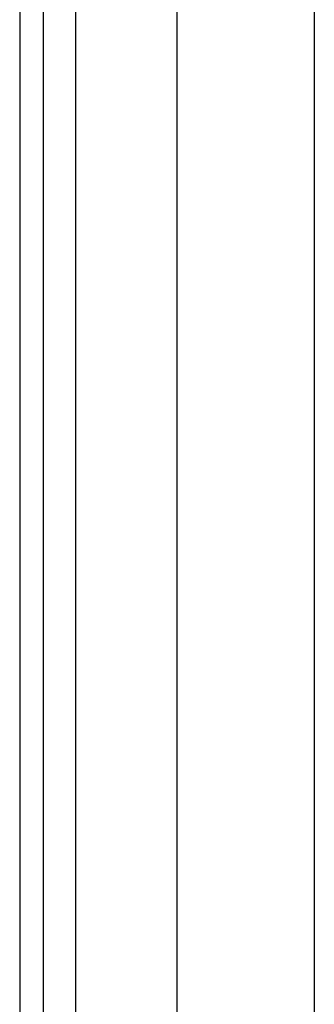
# Model space of a CAD drawing. Header units: inches. Extents: x 10 to 196, y 10 to 109.
# Tile 113 of 239: x 10.346 to 11.191, y 53.024 to 55.852. Entities that reach past the tile are written whole.
import ezdxf

# ---------------------------------------------------------------- set-up
doc = ezdxf.new("R2010")
doc.units = ezdxf.units.IN
doc.header["$MEASUREMENT"] = 0
doc.layers.add('Visible Edges(ANSI)', color=7, linetype='Continuous', lineweight=25)
doc.layers.add('Visible Tangent Edges(ANSI)', color=7, linetype='Continuous', lineweight=25)

msp = doc.modelspace()

# ---------------------------------------------------------------- linework, layer by layer
at = {"layer": 'Visible Edges(ANSI)'}
for p, q in [((10.3457, 77.085), (10.3457, 17.604)), ((10.4137, 17.604), (10.4137, 77.085)), ((10.7977, 47.7279), (10.7977, 72.6131)), ((11.1914, 72.6122), (11.1914, 47.7289))]:
    msp.add_line(p, q, dxfattribs=at)
at = {"layer": 'Visible Tangent Edges(ANSI)'}
msp.add_line((10.5067, 17.604), (10.5067, 77.085), dxfattribs=at)

doc.saveas('drawing.dxf')
